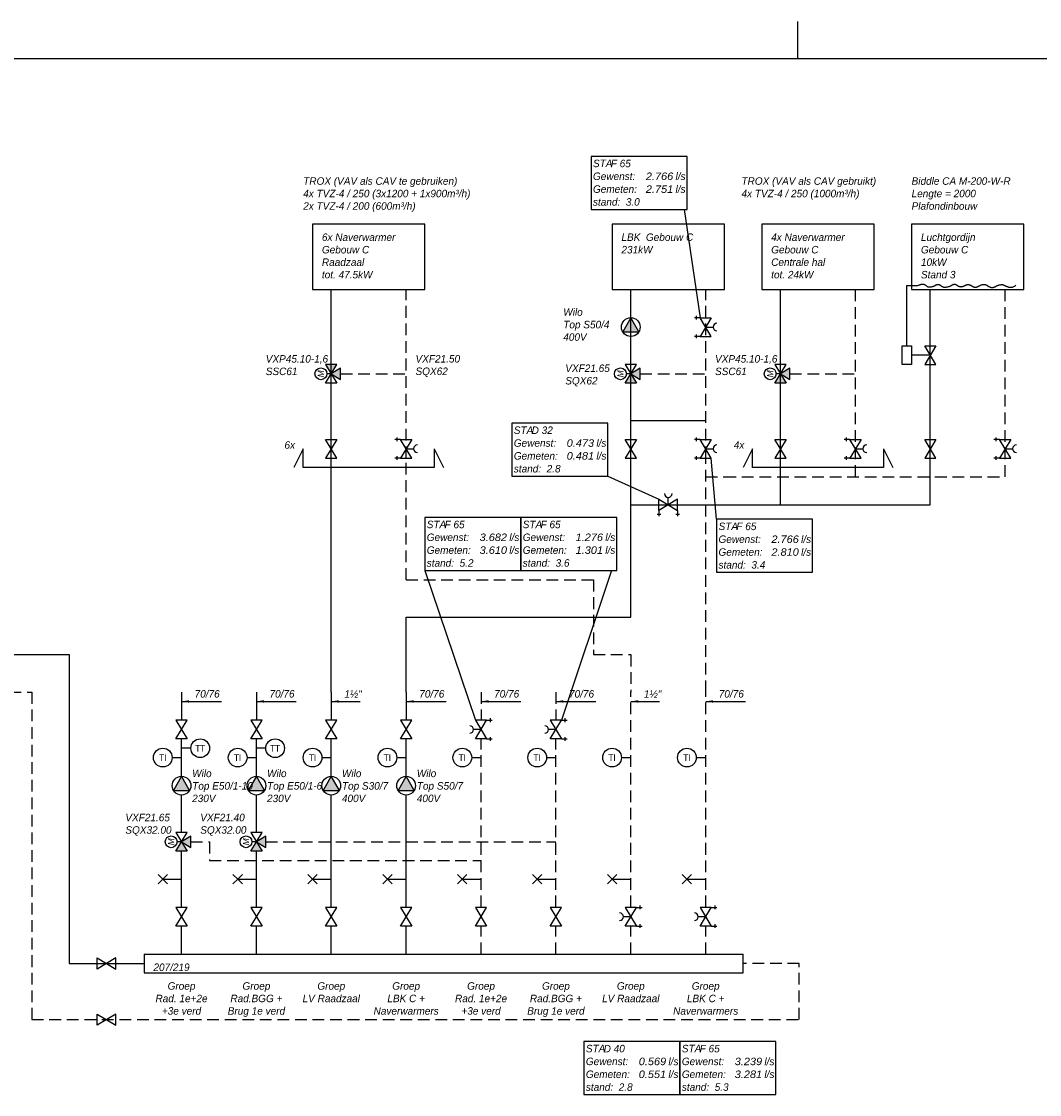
# Model space of a CAD drawing. Header units: millimetres. Extents: x -1610 to 15190, y -718 to 11182.
# Tile 11 of 12: x 6845 to 12283, y 5450 to 11182. Entities that reach past the tile are written whole.
import ezdxf
from ezdxf.enums import TextEntityAlignment as Align

# ---------------------------------------------------------------- set-up
doc = ezdxf.new("R2010")
doc.units = ezdxf.units.MM
doc.header["$LTSCALE"] = 20
doc.linetypes.add('B0703', pattern=[4.6875, 3.125, -1.5625])
doc.layers.get('0').update_dxf_attribs({"linetype": 'CONTINUOUS'})
for name, color, linetype in [('SCHERMER_KADER', 7, 'CONTINUOUS'), ('SCHERMER_ONDERHOEK', 7, 'CONTINUOUS'), ('WL56cv-A', 1, 'CONTINUOUS'), ('WL56cv-R', 5, 'B0703'), ('WL56cv-symbool', 3, 'CONTINUOUS'), ('WT-tekst', 7, 'CONTINUOUS')]:
    doc.layers.add(name, color=color, linetype=linetype)
doc.styles.add('ATTR', font='tahoma.ttf')
doc.styles.add('B-01', font='GOTHICI.TTF')
doc.styles.add('SANSSERIF', font='sanss___.ttf')
doc.styles.add('SANSSERIFBOLD', font='sanssb__.ttf')
doc.dimstyles.new('SCHERMER', dxfattribs={"dimscale": 20, "dimtxt": 2, "dimasz": 2, "dimexe": 1, "dimexo": 1, "dimgap": 1, "dimtad": 1, "dimdec": 0, "dimzin": 0, "dimdsep": 46, "dimtxsty": 'B-01', "dimblk1": 'OBLIQUE', "dimblk2": 'OBLIQUE', "dimsah": 1, "dimcen": -3, "dimdle": 1, "dimclrd": 256, "dimclre": 256, "dimclrt": 256, "dimadec": 0, "dimazin": 0, "dimtfac": 0.75, "dimtdec": 0, "dimtmove": 0, "dimatfit": 1, "dimfxl": 1, "dimtvp": 1.5, "dimtolj": 1, "dimtzin": 0, "dimlwd": -1, "dimlwe": -1, "dimarcsym": 0})

# ---------------------------------------------------------------- blocks, each defined once
blk = doc.blocks.new('A1')
at = {"layer": 'SCHERMER_KADER', "color": 9}
blk.add_line((-200, 585), (-200, 575), dxfattribs=at)
at = {"layer": 'SCHERMER_KADER', "color": 8, "linetype": 'Continuous'}
blk.add_line((0, 575), (-820, 575), dxfattribs=at)
at = {"layer": 'SCHERMER_ONDERHOEK', "width": 1.32}
for tag, height, style, p in [('WIJZA', 1.8, 'SANSSERIF', (-161.01, 168.4)), ('WIJZG', 1.8, 'SANSSERIF', (-75.51, 168.4)), ('OMSCHRIJVINGA', 1.8, 'SANSSERIF', (-161.01, 162)), ('OMSCHRIJVINGG', 1.8, 'SANSSERIF', (-75.51, 162)), ('WIJZB', 1.8, 'SANSSERIF', (-161.01, 155.6)), ('WIJZH', 1.8, 'SANSSERIF', (-75.51, 155.6)), ('OMSCHRIJVINGB', 1.8, 'SANSSERIF', (-161.01, 149.2)), ('OMSCHRIJVINGH', 1.8, 'SANSSERIF', (-75.51, 149.2)), ('WIJZC', 1.8, 'SANSSERIF', (-161.01, 142.8)), ('WIJZI', 1.8, 'SANSSERIF', (-75.51, 142.8)), ('OMSCHRIJVINGC', 1.8, 'SANSSERIF', (-161.01, 136.4)), ('OMSCHRIJVINGI', 1.8, 'SANSSERIF', (-75.51, 136.4)), ('WIJZD', 1.8, 'SANSSERIF', (-161.01, 130)), ('WIJZJ', 1.8, 'SANSSERIF', (-75.51, 130)), ('OMSCHRIJVINGD', 1.8, 'SANSSERIF', (-161.01, 123.6)), ('OMSCHRIJVINGJ', 1.8, 'SANSSERIF', (-75.51, 123.6)), ('WIJZE', 1.8, 'SANSSERIF', (-161.01, 117.2)), ('WIJZK', 1.8, 'SANSSERIF', (-75.51, 117.2)), ('OMSCHRIJVINGE', 1.8, 'SANSSERIF', (-161.01, 110.8)), ('OMSCHRIJVINGK', 1.8, 'SANSSERIF', (-75.51, 110.8)), ('WIJZF', 1.8, 'SANSSERIF', (-161.01, 104.4)), ('WIJZL', 1.8, 'SANSSERIF', (-75.51, 104.4)), ('OMSCHRIJVINGF', 1.8, 'SANSSERIF', (-161.01, 98)), ('OMSCHRIJVINGL', 1.8, 'SANSSERIF', (-75.51, 98)), ('BENAMING', 2.34, 'SANSSERIFBOLD', (-161.26, 58)), ('BENAMING2', 2.34, 'SANSSERIFBOLD', (-161.26, 51.6)), ('BETREFT', 2.34, 'SANSSERIFBOLD', (-161.26, 45.2)), ('SCHAAL', 1.8, 'SANSSERIF', (-161.26, 38.8)), ('TEKENAAR', 1.8, 'SANSSERIF', (-161.26, 32.4)), ('DATUM', 1.8, 'SANSSERIF', (-161.26, 26)), ('NR', 1.8, 'SANSSERIF', (-125.23, 19.6)), ('A?', 1.8, 'SANSSERIF', (-72.69, 19.6)), ('TEKNR.', 2.34, 'SANSSERIFBOLD', (-72.69, 13.2)), ('DD', 1.8, 'SANSSERIF', (-125.23, 13.2))]:
    blk.add_attdef(tag, text='', height=height, dxfattribs=dict(at, style=style)).set_placement(p, align=Align.MIDDLE_LEFT)
at = {"layer": 'SCHERMER_ONDERHOEK', "style": 'SANSSERIF', "oblique": 15, "width": 1.32}
blk.add_attdef('STATUS', (-179.5, 76.8), '', height=3.5, dxfattribs=at)
blk = doc.blocks.new('D1')
for p, q in [((2.5, 1.5), (-2.5, -1.5)), ((-2.5, 1.5), (2.5, -1.5)), ((-2.5, -1.5), (-2.5, 1.5)), ((2.5, -1.5), (2.5, 1.5))]:
    blk.add_line(p, q)
blk = doc.blocks.new('D2')
for p, q in [((2.5, 1.5), (-2.5, -1.5)), ((-2.5, 1.5), (2.5, -1.5)), ((-2.5, -1.5), (-2.5, 1.5)), ((0, 0), (0, 1.99)), ((2.5, -1.5), (2.5, 1.5)), ((-3, -2.5), (-2, -2.5)), ((-2.5, -1.5), (-2.5, -3)), ((2, -2.5), (3, -2.5)), ((2.5, -1.5), (2.5, -3))]:
    blk.add_line(p, q)
blk.add_arc((0, 3), 1.01, 180, 0)
blk = doc.blocks.new('D5')
at = {"linetype": 'Continuous'}
h = blk.add_hatch(color=256, dxfattribs=at)
h.paths.add_polyline_path([(0, 0), (1.5, -2.5), (-1.5, -2.5)])
h.paths.add_polyline_path([(-2.5, 1.5), (0, 0), (-2.5, -1.5)])
for p, q in [((-2.5, 1.5), (2.5, -1.5)), ((2.5, 1.5), (-2.5, -1.5)), ((-2.5, -1.5), (-2.5, 1.5)), ((0, 0), (-1.5, -2.5)), ((0, 0), (0, 1.19)), ((1.5, -2.5), (0, 0)), ((2.5, -1.5), (2.5, 1.5)), ((-1.5, -2.5), (1.5, -2.5))]:
    blk.add_line(p, q)
blk.add_circle((0.01, 2.77), 1.58)
at = {"layer": 'WT-tekst', "linetype": 'Continuous', "style": 'B-01'}
blk.add_text('M', height=1.67, dxfattribs=at).set_placement((0.01, 2.77), align=Align.MIDDLE)
blk = doc.blocks.new('D7')
at = {"linetype": 'Continuous'}
blk.add_hatch(color=256, dxfattribs=at).paths.add_polyline_path([(0, 2.5), (-2.17, -1.25), (2.17, -1.25)])
blk.add_lwpolyline([(0, 2.5), (-2.17, -1.25), (2.17, -1.25)], close=True, dxfattribs=at)
blk.add_circle((0, 0), 2.5, dxfattribs=at)
blk = doc.blocks.new('D4')
at = {"linetype": 'Continuous'}
h = blk.add_hatch(color=256, dxfattribs=at)
h.paths.add_polyline_path([(0, 0), (-1.5, -2.5), (1.5, -2.5)])
h.paths.add_polyline_path([(2.5, 1.5), (0, 0), (2.5, -1.5)])
for p, q in [((-2.5, 1.5), (2.5, -1.5)), ((2.5, 1.5), (-2.5, -1.5)), ((-2.5, -1.5), (-2.5, 1.5)), ((0, 0), (-1.5, -2.5)), ((0, 0), (0, 1.19)), ((1.5, -2.5), (0, 0)), ((2.5, -1.5), (2.5, 1.5)), ((-1.5, -2.5), (1.5, -2.5))]:
    blk.add_line(p, q)
blk.add_circle((0.01, 2.77), 1.58)
at = {"layer": 'WT-tekst', "linetype": 'Continuous', "style": 'B-01'}
blk.add_text('M', height=1.67, dxfattribs=at).set_placement((0.01, 2.77), align=Align.MIDDLE)
blk = doc.blocks.new('E4')
blk.add_line((2.5, 0), (0, 0))
blk.add_circle((5, 0), 2.5)
at = {"layer": 'WT-tekst', "style": 'ATTR', "flags": 8}
blk.add_attdef('I', text='', height=1.8, dxfattribs=at).set_placement((5, 0), align=Align.MIDDLE)
blk = doc.blocks.new('WS561A01')
for p, q in [((2.5, 1.5), (-2.5, -1.5)), ((-2.5, 1.5), (2.5, -1.5)), ((-2.5, -1.5), (-2.5, 1.5)), ((2.5, -1.5), (2.5, 1.5))]:
    blk.add_line(p, q)
blk = doc.blocks.new('WS561A42')
for q in [(-1.25, 6.25), (1.25, 6.25), (-1.25, 3.75), (1.25, 3.75), (0, 0)]:
    blk.add_line((0, 5), q)
blk = doc.blocks.new('WS561A23')
for p, q in [((-2.5, -1.5), (-2.5, 1.5)), ((-2.5, 1.5), (2.5, -1.5)), ((2.5, 1.5), (-2.5, -1.5)), ((0, 0), (0, 1.99)), ((2.5, -1.5), (2.5, 1.5)), ((-3, -2.5), (-2, -2.5)), ((-2.5, -1.5), (-2.5, -3)), ((2, -2.5), (3, -2.5)), ((2.5, -1.5), (2.5, -3))]:
    blk.add_line(p, q)
at = {"linetype": 'Continuous'}
blk.add_arc((0, 3), 1.01, 180, 0, dxfattribs=at)
blk = doc.blocks.new('E2')
blk.add_line((-2.5, 0), (0, 0))
blk.add_circle((-5, 0), 2.5)
at = {"layer": 'WT-tekst', "style": 'ATTR', "flags": 8}
blk.add_attdef('I', text='', height=1.8, dxfattribs=at).set_placement((-5, 0), align=Align.MIDDLE)
blk = doc.blocks.new('_OBLIQUE')
at = {"color": 0, "linetype": 'ByBlock'}
blk.add_line((-0.5, -0.5), (0.5, 0.5), dxfattribs=at)
blk = doc.blocks.new('F3')
blk.add_lwpolyline([(0, 0), (25.64, 0), (25.64, 14.16), (0, 14.16)], close=True)
at = {"style": 'B-01'}
for s, p in [('STA', (0.5, 11.28)), ('Gewenst:', (0.5, 7.85)), ('l/s', (22.56, 7.84)), ('Gemeten:', (0.5, 4.42)), ('l/s', (22.56, 4.42)), ('stand:', (0.5, 0.99))]:
    blk.add_text(s, height=2, dxfattribs=at).set_placement(p)
for tag, p in [('TYPE', (5.26, 11.27)), ('STAND', (9.28, 0.99))]:
    blk.add_attdef(tag, p, '', height=2, dxfattribs=at)
for tag, width, p, p2 in [('GEW', 1.108251, (14.63, 7.84), (21.93, 7.84)), ('GEM', 1.127784, (14.63, 4.42), (21.93, 4.42))]:
    blk.add_attdef(tag, text='', height=2, dxfattribs=dict(at, width=width)).set_placement(p, p2, align=Align.FIT)

msp = doc.modelspace()

# ---------------------------------------------------------------- linework, layer by layer
at = {"layer": 'WL56cv-A'}
for p, q in [((8500, 8850), (8500, 9750)), ((10100, 8850), (10100, 9750)), ((10900, 8600), (10900, 9750)), ((11700, 8600), (11700, 9750)), ((10100, 9050), (10500, 9050)), ((8500, 7600), (8500, 8850)), ((10100, 8000), (10100, 8850)), ((10100, 8600), (10600, 8600)), ((10600, 8600), (11700, 8600)), ((8900, 7600), (8900, 8000)), ((8900, 8000), (10100, 8000)), ((3400, 7800), (7100, 7800)), ((7100, 7800), (7100, 6150)), ((7100, 6150), (7500, 6150))]:
    msp.add_line(p, q, dxfattribs=at)
at = {"layer": 'WL56cv-A', "linetype": 'Continuous'}
for p, q in [((7700, 7600), (7700, 7450)), ((8100, 7600), (8100, 7450)), ((8500, 7600), (8500, 7450)), ((8900, 7600), (8900, 7450)), ((7700, 7150), (7700, 7350)), ((8100, 7150), (8100, 7350)), ((8500, 7150), (8500, 7350)), ((8900, 7150), (8900, 7350)), ((7700, 6850), (7700, 7050)), ((8100, 6850), (8100, 7050)), ((8500, 6450), (8500, 7050)), ((8900, 6450), (8900, 7050)), ((7700, 6450), (7700, 6750)), ((8100, 6450), (8100, 6750)), ((7700, 6200), (7700, 6350)), ((8100, 6200), (8100, 6350)), ((8500, 6200), (8500, 6350)), ((8900, 6200), (8900, 6350))]:
    msp.add_line(p, q, dxfattribs=at)
at = {"layer": 'WL56cv-R'}
for p, q in [((8900, 8850), (8900, 9750)), ((10500, 8850), (10500, 9750)), ((11300, 8750), (11300, 9750)), ((12100, 8750), (12100, 9750)), ((8550, 9300), (8900, 9300)), ((10150, 9300), (10500, 9300)), ((10950, 9300), (11300, 9300)), ((8900, 8200), (8900, 8850)), ((10500, 7600), (10500, 8850)), ((10500, 8750), (10600, 8750)), ((10600, 8750), (12100, 8750)), ((8900, 8200), (9900, 8200)), ((9900, 8200), (9900, 7800)), ((9900, 7800), (10100, 7800)), ((10100, 7800), (10100, 7600)), ((5000, 7600), (6900, 7600)), ((6900, 7600), (6900, 5850)), ((7750, 6800), (7850, 6800)), ((7850, 6800), (7850, 6700)), ((8150, 6800), (9700, 6800)), ((7850, 6700), (9300, 6700)), ((11000, 6150), (10700, 6150)), ((11000, 5850), (11000, 6150)), ((6900, 5850), (11000, 5850))]:
    msp.add_line(p, q, dxfattribs=at)
at = {"layer": 'WL56cv-R', "linetype": 'B0703'}
for p, q in [((9300, 7600), (9300, 7450)), ((9700, 7600), (9700, 7450)), ((10100, 6450), (10100, 7599.8)), ((10500, 6450), (10500, 7599.8)), ((9300, 6450), (9300, 7350)), ((9700, 6450), (9700, 7350)), ((9300, 6200), (9300, 6350)), ((9700, 6200), (9700, 6350)), ((10100, 6200), (10100, 6350)), ((10500, 6200), (10500, 6350))]:
    msp.add_line(p, q, dxfattribs=at)
at = {"layer": 'WL56cv-symbool'}
for p, q in [((11575, 9450), (11575, 9771.1)), ((11575, 9771.1), (11618.6, 9771.1)), ((11700, 9400), (11600, 9400)), ((7500, 6200), (7500, 6100)), ((7500, 6200), (8300, 6200)), ((8300, 6200), (9100, 6200)), ((9100, 6200), (9900, 6200)), ((9900, 6200), (10700, 6200)), ((10700, 6100), (10700, 6200)), ((7500, 6100), (8300, 6100)), ((8300, 6100), (9100, 6100)), ((9100, 6100), (9900, 6100)), ((9900, 6100), (10700, 6100))]:
    msp.add_line(p, q, dxfattribs=at)
for points in [[(8400, 9750), (9000, 9750), (9000, 10100), (8400, 10100)], [(10000, 9750), (10600, 9750), (10600, 10100), (10000, 10100)], [(10800, 9750), (11400, 9750), (11400, 10100), (10800, 10100)], [(11600, 9750), (12200, 9750), (12200, 10100), (11600, 10100)], [(11600, 9350), (11550, 9350), (11550, 9450), (11600, 9450)]]:
    msp.add_lwpolyline(points, close=True, dxfattribs=at)
msp.add_lwpolyline([(11618.6, 9771.1), (11623.9, 9771.3), (11628.7, 9771.9), (11633, 9772.7), (11636.8, 9773.7), (11640.2, 9774.8), (11643.3, 9775.9), (11646.2, 9777), (11648.9, 9777.9), (11651.5, 9778.7), (11654, 9779.2), (11656.5, 9779.5), (11658.8, 9779.6), (11661.1, 9779.5), (11663.4, 9779.1), (11665.5, 9778.5), (11667.6, 9777.7), (11669.7, 9776.6), (11671.7, 9775.4), (11673.7, 9774), (11675.6, 9772.6), (11677.4, 9771.2), (11679.2, 9769.8), (11680.8, 9768.5), (11682.5, 9767.4), (11684, 9766.5), (11685.5, 9765.8), (11687, 9765.3), (11688.5, 9764.9), (11690.1, 9764.7), (11691.7, 9764.5), (11693.5, 9764.5), (11695.4, 9764.5), (11697.6, 9764.6), (11699.8, 9764.8), (11702.2, 9765), (11704.6, 9765.2), (11707, 9765.6), (11709.4, 9766), (11711.8, 9766.5), (11714, 9767.1), (11716.1, 9767.7), (11718, 9768.5), (11719.8, 9769.3), (11721.5, 9770.1), (11723, 9771), (11724.5, 9771.9), (11725.8, 9772.7), (11727.1, 9773.5), (11728.4, 9774.2), (11729.6, 9774.9), (11730.7, 9775.5), (11731.9, 9776), (11733, 9776.4), (11734.2, 9776.8), (11735.3, 9777.1), (11736.6, 9777.3), (11737.9, 9777.5), (11739.2, 9777.6), (11740.6, 9777.6), (11742, 9777.5), (11743.3, 9777.4), (11744.7, 9777.2), (11746, 9777), (11747.2, 9776.7), (11748.4, 9776.3), (11749.5, 9775.9), (11750.5, 9775.5), (11751.5, 9775), (11752.4, 9774.5), (11753.3, 9773.9), (11754.2, 9773.3), (11755.1, 9772.6), (11756, 9771.9), (11756.9, 9771.2), (11757.8, 9770.4), (11758.8, 9769.6), (11759.8, 9768.8), (11760.9, 9768), (11762, 9767.3), (11763.2, 9766.6), (11764.5, 9765.9), (11766, 9765.3), (11767.5, 9764.7), (11769.2, 9764.3), (11771, 9763.9), (11772.9, 9763.6), (11775.1, 9763.4), (11777.4, 9763.4), (11779.9, 9763.4), (11782.5, 9763.6), (11785.2, 9763.9), (11788, 9764.3), (11790.8, 9764.8), (11793.6, 9765.4), (11796.3, 9766), (11798.8, 9766.7), (11801.2, 9767.5), (11803.4, 9768.4), (11805.5, 9769.2), (11807.4, 9770.1), (11809.2, 9771), (11811, 9771.9), (11812.6, 9772.8), (11814.1, 9773.6), (11815.6, 9774.4), (11817.1, 9775.2), (11818.4, 9775.9), (11819.8, 9776.5), (11821.1, 9777.1), (11822.3, 9777.6), (11823.6, 9778), (11824.8, 9778.4), (11826, 9778.6), (11827.1, 9778.8), (11828.3, 9779), (11829.4, 9779), (11830.4, 9779), (11831.5, 9779), (11832.4, 9778.9), (11833.4, 9778.7), (11834.2, 9778.5), (11835, 9778.2), (11835.8, 9777.9), (11836.6, 9777.5), (11837.3, 9777.1), (11838.1, 9776.6), (11838.9, 9776.1), (11839.8, 9775.5), (11840.7, 9774.8), (11841.7, 9774.1), (11842.7, 9773.4), (11843.7, 9772.6), (11844.8, 9771.9), (11845.9, 9771.1), (11846.9, 9770.4), (11848, 9769.8), (11849.1, 9769.2), (11850.2, 9768.6), (11851.2, 9768.1), (11852.3, 9767.7), (11853.5, 9767.3), (11854.6, 9767), (11855.8, 9766.7), (11857.1, 9766.4), (11858.5, 9766.2), (11859.9, 9766), (11861.4, 9765.8), (11863, 9765.7), (11864.6, 9765.7), (11866.3, 9765.8), (11868, 9766), (11869.8, 9766.2), (11871.6, 9766.6), (11873.4, 9767.1), (11875.2, 9767.6), (11876.9, 9768.2), (11878.7, 9768.9), (11880.4, 9769.6), (11882, 9770.4), (11883.6, 9771.1), (11885.1, 9771.9), (11886.5, 9772.6), (11887.8, 9773.3), (11889.1, 9774), (11890.4, 9774.7), (11891.7, 9775.2), (11893, 9775.7), (11894.4, 9776.2), (11895.8, 9776.5), (11897.3, 9776.7), (11898.8, 9776.9), (11900.3, 9777), (11901.9, 9777), (11903.4, 9776.9), (11905, 9776.7), (11906.5, 9776.5), (11908, 9776.2), (11909.5, 9775.9), (11910.9, 9775.5), (11912.2, 9775.1), (11913.5, 9774.6), (11914.7, 9774.1), (11915.8, 9773.5), (11916.8, 9773), (11917.7, 9772.4), (11918.5, 9771.8), (11919.3, 9771.2), (11920, 9770.6), (11920.8, 9769.9), (11921.6, 9769.3), (11922.4, 9768.6), (11923.4, 9767.9), (11924.5, 9767.2), (11925.7, 9766.5), (11927, 9765.8), (11928.4, 9765.2), (11930, 9764.6), (11931.7, 9764.1), (11933.6, 9763.7), (11935.5, 9763.4), (11937.6, 9763.2), (11939.8, 9763.1), (11942, 9763.2), (11944.3, 9763.3), (11946.5, 9763.6), (11948.7, 9764), (11950.8, 9764.6), (11952.7, 9765.2), (11954.6, 9766), (11956.3, 9766.8), (11957.9, 9767.7), (11959.5, 9768.7), (11961.1, 9769.7), (11962.8, 9770.7), (11964.6, 9771.8), (11966.6, 9772.8), (11968.7, 9773.8), (11970.9, 9774.7), (11973.3, 9775.6), (11975.8, 9776.4), (11978.3, 9777), (11980.8, 9777.5), (11983.3, 9777.9), (11985.8, 9778), (11988.1, 9778), (11990.4, 9777.8), (11992.5, 9777.4), (11994.5, 9776.9), (11996.3, 9776.4), (11997.9, 9775.8), (11999.4, 9775.1), (12000.6, 9774.5), (12001.6, 9773.9), (12002.5, 9773.3), (12003.3, 9772.7), (12004.1, 9772), (12004.8, 9771.4), (12005.7, 9770.7), (12006.8, 9769.9), (12008, 9769.1), (12009.6, 9768.2), (12011.3, 9767.2), (12013.3, 9766.2), (12015.4, 9765.2), (12017.6, 9764.2), (12019.9, 9763.4), (12022.1, 9762.6), (12024.4, 9762), (12026.6, 9761.6), (12028.7, 9761.4), (12030.7, 9761.3), (12032.6, 9761.4), (12034.5, 9761.6), (12036.4, 9761.9), (12038.2, 9762.3), (12039.9, 9762.9), (12041.6, 9763.5), (12043.2, 9764.1), (12044.8, 9764.9), (12046.3, 9765.6), (12047.8, 9766.4), (12049.3, 9767.2), (12050.7, 9768), (12052, 9768.8), (12053.3, 9769.5), (12054.6, 9770.2), (12056, 9770.9), (12057.3, 9771.6), (12058.8, 9772.2), (12060.4, 9772.8), (12062.1, 9773.4), (12064, 9774), (12066.1, 9774.5), (12068.4, 9775.1), (12070.8, 9775.6), (12073.2, 9776), (12075.6, 9776.4), (12078, 9776.7), (12080.2, 9776.9), (12082.2, 9777), (12084, 9777), (12085.6, 9776.9), (12086.9, 9776.7), (12088.2, 9776.4), (12089.4, 9776.1), (12090.5, 9775.6), (12091.7, 9775.1), (12092.8, 9774.5), (12094.1, 9773.8), (12095.4, 9773.1), (12096.7, 9772.4), (12098.1, 9771.6), (12099.6, 9770.9), (12101, 9770.2), (12102.5, 9769.5), (12104, 9768.9), (12105.4, 9768.4), (12106.8, 9767.9), (12108.2, 9767.5), (12109.6, 9767.1), (12110.9, 9766.7), (12112.3, 9766.3), (12113.5, 9765.9), (12114.7, 9765.4), (12115.9, 9764.9), (12117.1, 9764.3), (12118.4, 9763.7), (12119.9, 9763.2), (12121.6, 9762.8), (12123.5, 9762.5), (12125.8, 9762.3), (12128.6, 9762.3), (12131.8, 9762.5), (12135.3, 9763), (12139.1, 9763.8), (12143.1, 9765), (12147, 9766.7), (12150.9, 9768.9), (12154.5, 9771.7), (12157.7, 9775.2)], dxfattribs=at)
at = {"layer": 'WT-tekst'}
for p, q in [((10384.9, 10178.6), (10470, 9600)), ((8350, 8900), (8300, 8800)), ((8350, 8800), (8350, 8900)), ((9050, 8900), (9050, 8800)), ((9050, 8900), (9100, 8800)), ((10750, 8900), (10700, 8800)), ((10750, 8800), (10750, 8900)), ((11450, 8900), (11500, 8800)), ((11450, 8900), (11450, 8800)), ((10558.6, 8522.9), (10530, 8850)), ((9050, 8800), (8350, 8800)), ((11450, 8800), (10750, 8800)), ((9977.8, 8753.5), (10250, 8630)), ((9000, 8250), (9270, 7450)), ((9997, 8250), (9730, 7450))]:
    msp.add_line(p, q, dxfattribs=at)

# ---------------------------------------------------------------- block references
at = {"xscale": 20, "yscale": 20, "zscale": 20}
msp.add_blockref('A1', (14990, -517.5), dxfattribs=at)
at = {"layer": 'WL56cv-symbool', "xscale": 20, "yscale": 20, "zscale": 20}
for name, p in [('D7', (10100, 9550)), ('D2', (10300, 8600)), ('D7', (7700, 7100)), ('D7', (8100, 7100)), ('D7', (8500, 7100)), ('D7', (8900, 7100)), ('D1', (7300, 6150)), ('D1', (7300, 5850))]:
    msp.add_blockref(name, p, dxfattribs=at)
at = {"layer": 'WL56cv-symbool'}
for name, p, xscale, yscale, zscale, rotation in [('D2', (10500, 9550), 20, 20, 20, 270), ('D1', (11700, 9400), 20, 20, 20, 270), ('D4', (8500, 9300), 20, 20, 20, 90), ('D5', (10100, 9300), 20, 20, 20, 90), ('D5', (10900, 9300), 20, 20, 20, 90), ('D1', (8500, 8900), 20, 20, 20, 270), ('D2', (8900, 8900), 20, 20, 20, 270), ('D1', (10100, 8900), 20, 20, 20, 270), ('D2', (10500, 8900), 20, 20, 20, 270), ('D1', (10900, 8900), 20, 20, 20, 270), ('D2', (11300, 8900), 20, 20, 20, 270), ('D1', (11700, 8900), 20, 20, 20, 270), ('D2', (12100, 8900), 20, 20, 20, 270), ('WS561A23', (9300, 7400), 19.99999999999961, 19.99999999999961, 19.99999999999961, 90.0000561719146), ('WS561A23', (9700, 7400), 19.99999999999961, 19.99999999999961, 19.99999999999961, 90.0000561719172), ('WS561A01', (7700, 7400), 19.99999999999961, 19.99999999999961, 19.99999999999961, 90.0000561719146), ('WS561A01', (8100, 7400), 19.99999999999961, 19.99999999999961, 19.99999999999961, 90.0000561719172), ('WS561A01', (8500, 7400), 19.99999999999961, 19.99999999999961, 19.99999999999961, 90.0000561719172), ('WS561A01', (8900, 7400), 19.99999999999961, 19.99999999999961, 19.99999999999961, 90.0000561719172), ('D5', (7700, 6800), 20, 20, 20, 90), ('D5', (8100, 6800), 20, 20, 20, 90), ('WS561A42', (7700, 6600), 20.00000000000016, 20.00000000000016, 20.00000000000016, 90.00001872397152), ('WS561A42', (8100, 6600), 20.00000000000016, 20.00000000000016, 20.00000000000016, 90.00001872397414), ('WS561A42', (8500, 6600), 20.00000000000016, 20.00000000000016, 20.00000000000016, 90.00001872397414), ('WS561A42', (8900, 6600), 20.00000000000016, 20.00000000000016, 20.00000000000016, 90.00001872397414), ('WS561A42', (9300, 6600), 20.00000000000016, 20.00000000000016, 20.00000000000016, 90.00001872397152), ('WS561A42', (9700, 6600), 20.00000000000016, 20.00000000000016, 20.00000000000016, 90.00001872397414), ('WS561A42', (10100, 6600), 20.00000000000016, 20.00000000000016, 20.00000000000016, 90.00001872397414), ('WS561A42', (10500, 6600), 20.00000000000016, 20.00000000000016, 20.00000000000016, 90.00001872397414), ('WS561A01', (7700, 6400), 20.00000000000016, 20.00000000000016, 20.00000000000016, 90.00001872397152), ('WS561A01', (8100, 6400), 20.00000000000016, 20.00000000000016, 20.00000000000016, 90.00001872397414), ('WS561A01', (8500, 6400), 20.00000000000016, 20.00000000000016, 20.00000000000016, 90.00001872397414), ('WS561A01', (8900, 6400), 20.00000000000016, 20.00000000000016, 20.00000000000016, 90.00001872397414), ('WS561A01', (9300, 6400), 20.00000000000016, 20.00000000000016, 20.00000000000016, 90.00001872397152), ('WS561A01', (9700, 6400), 20.00000000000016, 20.00000000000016, 20.00000000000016, 90.00001872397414), ('WS561A23', (10100, 6400), 19.99999999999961, 19.99999999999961, 19.99999999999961, 90.0000561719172), ('WS561A23', (10500, 6400), 19.99999999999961, 19.99999999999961, 19.99999999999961, 90.0000561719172)]:
    msp.add_blockref(name, p, dxfattribs=dict(at, xscale=xscale, yscale=yscale, zscale=zscale, rotation=rotation))
at = {"layer": 'WL56cv-symbool', "xscale": 20, "yscale": 20, "zscale": 20}
for name, p, values in [('E4', (7700, 7300), {'I': 'TT'}), ('E4', (8100, 7300), {'I': 'TT'}), ('E2', (7700, 7250), {'I': 'TI'}), ('E2', (8100, 7250), {'I': 'TI'}), ('E2', (8500, 7250), {'I': 'TI'}), ('E2', (8900, 7250), {'I': 'TI'}), ('E2', (9300, 7250), {'I': 'TI'}), ('E2', (9700, 7250), {'I': 'TI'}), ('E2', (10100, 7250), {'I': 'TI'}), ('E2', (10500, 7250), {'I': 'TI'})]:
    msp.add_blockref(name, p, dxfattribs=at).add_auto_attribs(values)
at = {"layer": 'WT-tekst'}
ref = msp.add_blockref('F3', (9887.9, 10178.6), dxfattribs=dict(at, xscale=20, yscale=20, zscale=20))
ref.add_attrib('GEW', '2.766', dxfattribs={"layer": '0', "height": 40, "style": 'B-01', "width": 1.052481}).set_placement((10180.4, 10335.5), (10326.6, 10335.5), align=Align.FIT)
ref.add_attrib('GEM', '2.751', dxfattribs={"layer": '0', "height": 40, "style": 'B-01', "width": 1.052481}).set_placement((10180.4, 10266.9), (10326.6, 10266.9), align=Align.FIT)
ref.add_attrib('STAND', '3.0', (10073.4, 10198.4), dxfattribs={"layer": '0', "height": 40, "style": 'B-01'})
ref.add_attrib('TYPE', 'F 65', (9993.1, 10403.9), dxfattribs={"layer": '0', "height": 40, "style": 'B-01'})
ref = msp.add_blockref('F3', (9465.1, 8753.5), dxfattribs=dict(at, xscale=20, yscale=20, zscale=20))
ref.add_attrib('GEW', '0.473', dxfattribs={"layer": '0', "height": 40, "style": 'B-01', "width": 1.052481}).set_placement((9757.6, 8910.4), (9903.8, 8910.4), align=Align.FIT)
ref.add_attrib('GEM', '0.481', dxfattribs={"layer": '0', "height": 40, "style": 'B-01', "width": 1.052481}).set_placement((9757.6, 8841.9), (9903.8, 8841.9), align=Align.FIT)
ref.add_attrib('STAND', '2.8', (9650.6, 8773.3), dxfattribs={"layer": '0', "height": 40, "style": 'B-01'})
ref.add_attrib('TYPE', 'D 32', (9570.3, 8978.8), dxfattribs={"layer": '0', "height": 40, "style": 'B-01'})
ref = msp.add_blockref('F3', (9000, 8250), dxfattribs=dict(at, xscale=20, yscale=20, zscale=20))
ref.add_attrib('GEW', '3.682', dxfattribs={"layer": '0', "height": 40, "style": 'B-01', "width": 1.052481}).set_placement((9292.5, 8406.9), (9438.7, 8406.9), align=Align.FIT)
ref.add_attrib('GEM', '3.610', dxfattribs={"layer": '0', "height": 40, "style": 'B-01', "width": 1.052481}).set_placement((9292.5, 8338.3), (9438.7, 8338.3), align=Align.FIT)
ref.add_attrib('STAND', '5.2', (9185.5, 8269.8), dxfattribs={"layer": '0', "height": 40, "style": 'B-01'})
ref.add_attrib('TYPE', 'F 65', (9105.2, 8475.3), dxfattribs={"layer": '0', "height": 40, "style": 'B-01'})
ref = msp.add_blockref('F3', (9512.7, 8250), dxfattribs=dict(at, xscale=20, yscale=20, zscale=20))
ref.add_attrib('GEW', '1.276', dxfattribs={"layer": '0', "height": 40, "style": 'B-01', "width": 1.052481}).set_placement((9805.3, 8406.9), (9951.4, 8406.9), align=Align.FIT)
ref.add_attrib('GEM', '1.301', dxfattribs={"layer": '0', "height": 40, "style": 'B-01', "width": 1.052481}).set_placement((9805.3, 8338.3), (9951.4, 8338.3), align=Align.FIT)
ref.add_attrib('STAND', '3.6', (9698.2, 8269.8), dxfattribs={"layer": '0', "height": 40, "style": 'B-01'})
ref.add_attrib('TYPE', 'F 65', (9618, 8475.3), dxfattribs={"layer": '0', "height": 40, "style": 'B-01'})
ref = msp.add_blockref('F3', (10558.6, 8239.8), dxfattribs=dict(at, xscale=20, yscale=20, zscale=20))
ref.add_attrib('GEW', '2.766', dxfattribs={"layer": '0', "height": 40, "style": 'B-01', "width": 1.052481}).set_placement((10851.1, 8396.6), (10997.3, 8396.6), align=Align.FIT)
ref.add_attrib('GEM', '2.810', dxfattribs={"layer": '0', "height": 40, "style": 'B-01', "width": 1.052481}).set_placement((10851.1, 8328.1), (10997.3, 8328.1), align=Align.FIT)
ref.add_attrib('STAND', '3.4', (10744.1, 8259.6), dxfattribs={"layer": '0', "height": 40, "style": 'B-01'})
ref.add_attrib('TYPE', 'F 65', (10663.8, 8465.1), dxfattribs={"layer": '0', "height": 40, "style": 'B-01'})
ref = msp.add_blockref('F3', (9850, 5450), dxfattribs=dict(at, xscale=20, yscale=20, zscale=20))
ref.add_attrib('GEW', '0.569', dxfattribs={"layer": '0', "height": 40, "style": 'B-01', "width": 1.052481}).set_placement((10142.5, 5606.9), (10288.7, 5606.9), align=Align.FIT)
ref.add_attrib('GEM', '0.551', dxfattribs={"layer": '0', "height": 40, "style": 'B-01', "width": 1.052481}).set_placement((10142.5, 5538.3), (10288.7, 5538.3), align=Align.FIT)
ref.add_attrib('STAND', '2.8', (10035.5, 5469.8), dxfattribs={"layer": '0', "height": 40, "style": 'B-01'})
ref.add_attrib('TYPE', 'D 40', (9955.2, 5675.3), dxfattribs={"layer": '0', "height": 40, "style": 'B-01'})
ref = msp.add_blockref('F3', (10362.7, 5450), dxfattribs=dict(at, xscale=20, yscale=20, zscale=20))
ref.add_attrib('GEW', '3.239', dxfattribs={"layer": '0', "height": 40, "style": 'B-01', "width": 1.052481}).set_placement((10655.3, 5606.9), (10801.4, 5606.9), align=Align.FIT)
ref.add_attrib('GEM', '3.281', dxfattribs={"layer": '0', "height": 40, "style": 'B-01', "width": 1.052481}).set_placement((10655.3, 5538.3), (10801.4, 5538.3), align=Align.FIT)
ref.add_attrib('STAND', '5.3', (10548.2, 5469.8), dxfattribs={"layer": '0', "height": 40, "style": 'B-01'})
ref.add_attrib('TYPE', 'F 65', (10468, 5675.3), dxfattribs={"layer": '0', "height": 40, "style": 'B-01'})

# ---------------------------------------------------------------- texts
at = {"layer": 'WT-tekst', "style": 'B-01'}
for s, p in [('6x', (8250, 8900)), ('4x', (10650, 8900))]:
    msp.add_text(s, height=40, dxfattribs=at).set_placement(p)
at = {"layer": 'WT-tekst', "char_height": 40, "style": 'B-01'}
for s, insert, width, attachment_point in [('TROX (VAV als CAV te gebruiken)\\P4x TVZ-4 / 250 (3x1200 + 1x900m³/h)\\P2x TVZ-4 / 200 (600m³/h)', (8350, 10350), 1100, 1), ('TROX (VAV als CAV gebruikt)\\P4x TVZ-4 / 250 (1000m³/h)', (10691.3, 10350), 1100, 1), ('Biddle CA M-200-W-R\\PLengte = 2000\\PPlafondinbouw', (11600, 10350), 1100, 1), ('6x Naverwarmer\\PGebouw C\\PRaadzaal \\Ptot. 47.5kW', (8450, 10050), 500, 1), ('LBK  Gebouw C\\P231kW', (10050, 10050), 452.879, 1), ('4x Naverwarmer\\PGebouw C\\PCentrale hal\\Ptot. 24kW', (10850, 10050), 500, 1), ('Luchtgordijn\\PGebouw C \\P10kW\\PStand 3', (11650, 10050), 500, 1), ('Wilo\\PTop S50/4\\P400V', (9739.3, 9650), 600, 1), ('VXP45.10-1,6\\PSSC61', (8150, 9400), 300, 1), ('VXF21.50\\PSQX62', (8950, 9400.5), 300, 1), ('VXF21.65\\PSQX62', (9750, 9350), 300, 1), ('VXP45.10-1,6\\PSSC61', (10550, 9400), 300, 1), ('Wilo\\PTop E50/1-10\\P230V', (7756.9, 7185.6), 355.303, 1), ('Wilo\\PTop E50/1-6\\P230V', (8156.9, 7185.6), 343.119, 1), ('Wilo\\PTop S30/7\\P400V', (8556.9, 7185.6), 300, 1), ('Wilo\\PTop S50/7\\P400V', (8956.9, 7185.6), 300, 1), ('VXF21.65\\PSQX32.00', (7400, 6950), 250, 1), ('VXF21.40\\PSQX32.00', (7800, 6950), 250, 1), ('207/219', (7550, 6150), 350, 1), ('Groep\\PRad. 1e+2e +3e verd', (7700, 6050), 350, 2), ('Groep\\PRad.BGG + Brug 1e verd', (8100, 6050), 350, 2), ('Groep\\PLV Raadzaal', (8500, 6050), 300, 2), ('Groep\\PLBK C +\\PNaverwarmers', (8900, 6050), 300, 2), ('Groep\\PRad. 1e+2e +3e verd', (9300, 6050), 350, 2), ('Groep\\PRad.BGG + Brug 1e verd', (9700, 6050), 350, 2), ('Groep\\PLV Raadzaal', (10100, 6050), 300, 2), ('Groep\\PLBK C +\\PNaverwarmers', (10500, 6050), 300, 2)]:
    msp.add_mtext(s, dxfattribs=dict(at, insert=insert, width=width, attachment_point=attachment_point))
at = {"layer": 'WT-tekst', "char_height": 40, "attachment_point": 7, "style": 'B-01'}
for s, insert in [('70/76', (7770, 7570)), ('70/76', (8170, 7570)), ('1½"', (8570, 7570)), ('70/76', (8970, 7570)), ('70/76', (9370, 7570)), ('70/76', (9770, 7570)), ('1½"', (10170, 7570)), ('70/76', (10570, 7570))]:
    msp.add_mtext(s, dxfattribs=dict(at, insert=insert))

# ---------------------------------------------------------------- leaders
at = {"layer": 'WT-tekst', "annotation_type": 0, "has_hookline": 1, "hookline_direction": 0}
for points, text_width in [([(7700, 7550), (7750, 7550)], 143), ([(8100, 7550), (8150, 7550)], 143), ([(8500, 7550), (8550, 7550)], 83.7), ([(8900, 7550), (8950, 7550)], 143), ([(9300, 7550), (9350, 7550)], 143), ([(9700, 7550), (9750, 7550)], 143), ([(10100, 7550), (10150, 7550)], 83.7), ([(10500, 7550), (10550, 7550)], 143)]:
    msp.add_leader(points, dimstyle='SCHERMER', dxfattribs=dict(at, text_width=text_width))

doc.saveas('drawing.dxf')
